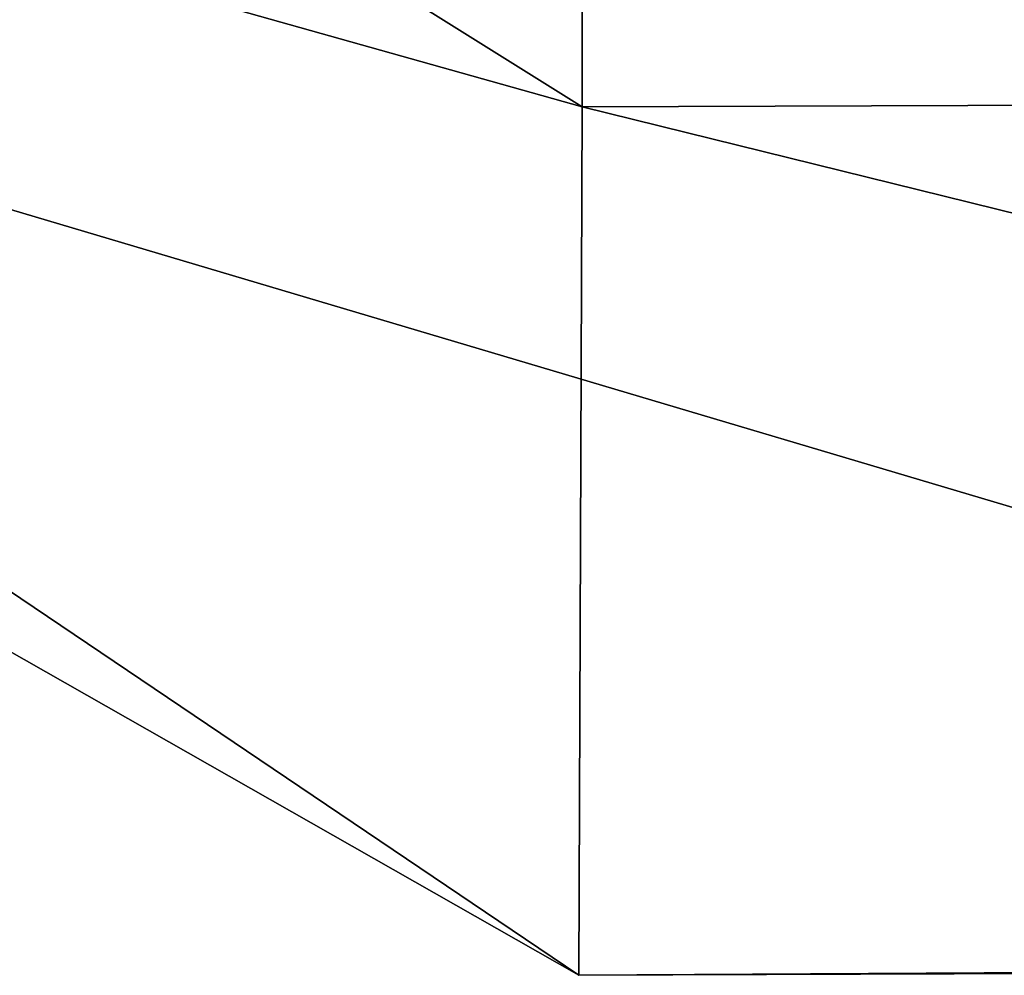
# Model space of a CAD drawing. Header units: inches. Extents: x 0 to 44.3, y -37.9 to 0.3.
# Tile 179 of 256: x 24.4631 to 24.4996, y -37.7711 to -37.7356. Entities that reach past the tile are written whole.
import ezdxf

# ---------------------------------------------------------------- set-up
doc = ezdxf.new("R2010")
doc.units = ezdxf.units.IN
doc.header["$LTSCALE"] = 0.03937
doc.header["$MEASUREMENT"] = 0
doc.layers.add('A-FURN-3-ST-BK', color=151, linetype='Continuous')

msp = doc.modelspace()

# ---------------------------------------------------------------- meshes
at = {"layer": 'A-FURN-3-ST-BK'}
mesh = msp.add_polyface(dxfattribs=at)
corners = [(24.612691, -37.770642, 5.25), (24.612691, -37.770642, 32.5), (24.483858, -37.771102, 5.25), (24.483858, -37.771102, 32.5), (24.371903, -37.707351, 5.25), (24.371903, -37.707351, 32.5), (24.398737, -37.680323, 32.691334), (24.425235, -37.731497, 32.617284), (24.556916, -37.770677, 32.60128), (24.475088, -37.603422, 32.853559), (24.563553, -37.592334, 32.904252), (24.589402, -37.488288, 32.961885), (24.454581, -37.701971, 32.727831), (24.501544, -37.654721, 32.825395), (24.58228, -37.745237, 32.696756), (24.622876, -37.70452, 32.781044), (24.547411, -37.529315, 5), (24.612755, -37.650016, 5.041047), (24.483922, -37.650401, 5.040698), (24.459657, -37.618333, 5.033494), (24.395417, -37.683499, 5.125), (24.483984, -37.738863, 5.129308), (24.612817, -37.738423, 5.129601), (27.269835, -34.806891, 5), (23.393113, -36.441905, 5), (22.190695, -35.407954, 5), (26.059595, -33.662365, 5), (20.942632, -34.429587, 5), (24.801364, -32.570818, 5), (23.225858, -36.627717, 32.5), (23.25161, -36.599689, 32.691342), (23.324414, -36.519393, 32.853553), (23.433231, -36.399095, 32.96194), (23.56154, -36.25715, 33), (24.724192, -37.352534, 33), (22.350409, -35.215617, 33), (22.056452, -35.571958, 32.691342), (23.225858, -36.627717, 5.25), (22.032038, -35.601158, 32.5), (23.309485, -36.534811, 5.033494), (23.248266, -36.602823, 5.125), (22.053294, -35.575273, 5.125), (26.837033, -35.239693, 33), (25.574538, -34.048997, 33), (21.093292, -34.230081, 33), (24.25927, -32.916864, 33)]
mesh.append_faces([[corners[k] for k in face] for face in [(0, 1, 2), (2, 1, 3), (2, 3, 4), (4, 3, 5), (6, 5, 7), (7, 5, 3), (7, 3, 8), (8, 3, 1), (9, 10, 11), (6, 12, 9), (9, 12, 13), (9, 13, 10), (12, 6, 7), (12, 7, 8, 14), (15, 13, 12, 14), (16, 17, 18), (16, 18, 19), (19, 18, 20), (20, 18, 21), (20, 21, 4), (4, 21, 2), (2, 21, 0), (21, 18, 17, 22), (23, 24, 25), (26, 25, 27), (26, 27, 28), (29, 5, 30), (30, 5, 6), (30, 6, 31), (31, 6, 9), (31, 9, 32), (32, 9, 11), (32, 11, 33), (33, 11, 34), (33, 35, 32), (30, 36, 29), (4, 5, 37), (37, 5, 29), (37, 29, 38), (16, 19, 24), (24, 19, 39), (24, 39, 25), (19, 20, 39), (39, 20, 40), (20, 4, 40), (40, 4, 37), (40, 37, 41), (33, 42, 35), (35, 43, 44), (44, 43, 45)]])
mesh = msp.add_polyface(dxfattribs=at)
corners = [(24.724188, -37.706092, 5.25), (24.724188, -37.706092, 32.5), (24.612691, -37.770642, 5.25), (24.612691, -37.770642, 32.5), (24.556916, -37.770677, 32.60128), (24.595862, -37.767987, 32.594077), (24.668119, -37.745138, 32.577622), (24.687589, -37.725655, 32.650791), (24.619432, -37.744366, 32.682762), (24.718748, -37.694475, 32.715374), (24.657159, -37.70656, 32.761053), (24.759894, -37.653301, 32.767585), (24.706984, -37.65663, 32.824362), (24.813733, -37.599426, 32.807285), (24.77219, -37.591287, 32.872521), (24.873036, -37.540084, 32.825768), (24.844028, -37.519298, 32.89497), (24.877285, -37.505627, 32.875), (24.900969, -37.529311, 32.75), (24.833331, -37.596948, 32.730942), (24.737654, -37.692626, 32.595667), (24.775968, -37.654312, 32.676779), (24.823968, -37.502833, 32.925223), (24.812581, -37.440922, 32.966506), (24.734023, -37.42083, 32.992067), (24.724192, -37.352534, 33), (24.589402, -37.488288, 32.961885), (24.563553, -37.592334, 32.904252), (24.644679, -37.510715, 32.96419), (24.746662, -37.580367, 32.901051), (24.501544, -37.654721, 32.825395), (24.622876, -37.70452, 32.781044), (24.676493, -37.650744, 32.849202), (24.58228, -37.745237, 32.696756), (27.01381, -35.41647, 32.75), (26.990126, -35.392786, 32.875), (27.422928, -34.959984, 5.125), (24.700504, -37.682408, 5.125), (24.635799, -37.617703, 5.033494), (24.612755, -37.650016, 5.041047), (24.547411, -37.529315, 5), (24.483984, -37.738863, 5.129308), (24.612817, -37.738423, 5.129601), (27.446612, -34.983668, 16.9), (27.464955, -34.965324, 17.163378)]
mesh.append_faces([[corners[k] for k in face] for face in [(0, 1, 2), (2, 1, 3), (4, 3, 5), (5, 3, 6), (5, 6, 7, 8), (8, 7, 9, 10), (10, 9, 11, 12), (12, 11, 13, 14), (14, 13, 15, 16), (16, 15, 17), (17, 15, 18), (18, 15, 19), (19, 15, 13), (19, 13, 11), (3, 1, 6), (6, 1, 20), (6, 20, 7), (7, 20, 21), (7, 21, 9), (9, 21, 11), (21, 19, 11), (16, 17, 22), (22, 17, 23), (22, 23, 24), (24, 23, 25), (24, 25, 26), (26, 27, 28), (26, 28, 24), (24, 28, 29, 22), (22, 29, 14, 16), (27, 30, 31, 32), (32, 31, 10, 12), (33, 4, 5, 8), (33, 8, 10, 31), (32, 12, 14, 29), (27, 32, 29, 28), (18, 34, 17), (17, 35, 23), (36, 0, 37), (38, 39, 40), (2, 41, 42), (2, 42, 0), (0, 42, 37), (37, 42, 39), (37, 39, 38), (0, 43, 1), (1, 44, 18), (18, 19, 1), (1, 19, 21), (1, 21, 20)]])

doc.saveas('drawing.dxf')
